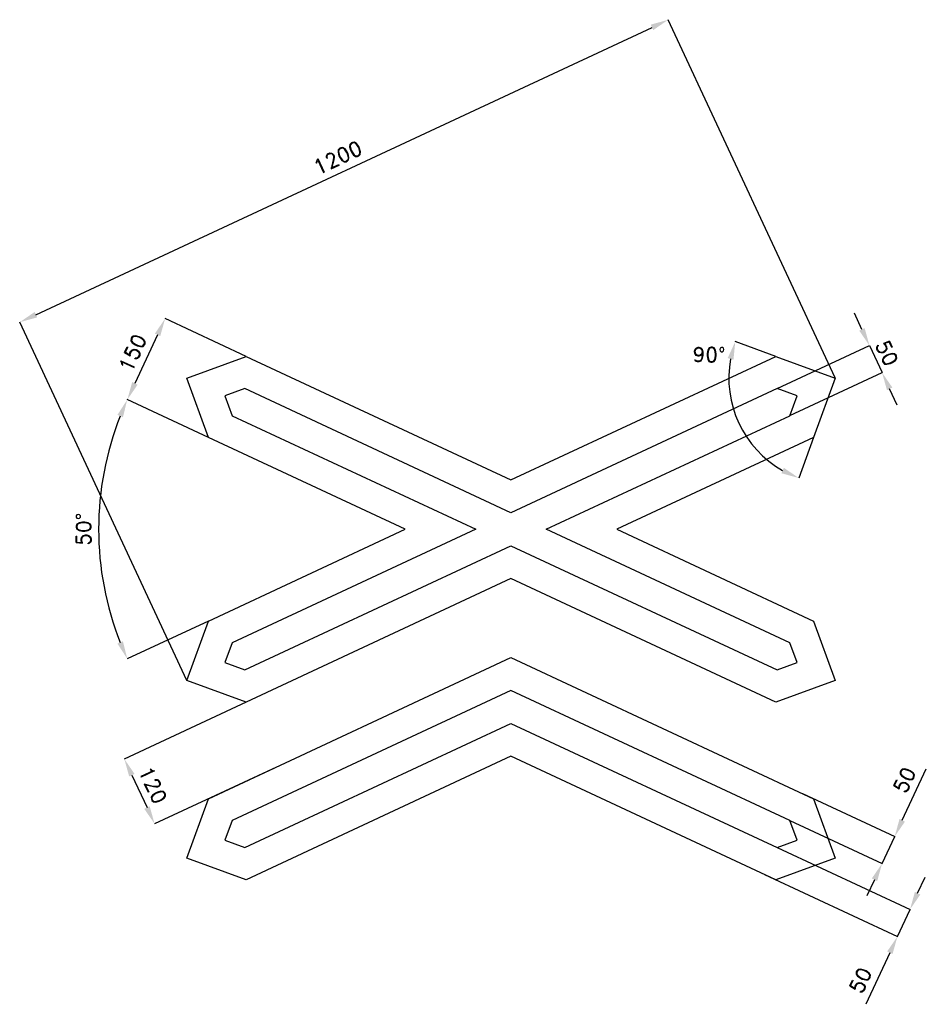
# Model space of a CAD drawing. Header units: millimetres. Extents: x -508 to 1013, y -591 to 1060.
import ezdxf

# ---------------------------------------------------------------- set-up
doc = ezdxf.new("R2010")
doc.units = ezdxf.units.MM
doc.header["$LTSCALE"] = 5
doc.layers.add('Kóty', color=2, linetype='Continuous')
doc.layers.add('Značka', color=7, linetype='Continuous')
doc.styles.get("Standard").update_dxf_attribs({"font": 'romand.shx', "height": 25})
doc.dimstyles.get("Standard").update_dxf_attribs({"dimtxt": 25, "dimasz": 30, "dimexe": 0.18, "dimexo": 0.0625, "dimgap": 12.5, "dimtad": 1, "dimdec": 0, "dimzin": 0, "dimdsep": 46, "dimtxsty": 'Standard', "dimcen": 0.09, "dimadec": 0, "dimazin": 0, "dimtfac": 1, "dimtdec": 0, "dimtofl": 0, "dimtmove": 0, "dimatfit": 3, "dimfxl": 1, "dimtolj": 1, "dimtzin": 0, "dimarcsym": 0})

# ---------------------------------------------------------------- blocks, each defined once
blk = doc.blocks.new('*D12')
at = {"layer": 'Defpoints', "color": 0, "transparency": 16777216}
for p in [(-128, 495.1), (-327.3, 422.6), (-191.4, 359.2)]:
    blk.add_point(p, dxfattribs=at)
at = {"layer": 'Kóty', "color": 0, "lineweight": -2, "transparency": 16777216}
for p, q in [((-128, 495.1), (-264.1, 558.6)), ((-276.6, 531.3), (-314.7, 449.8)), ((-191.4, 359.2), (-327.5, 422.6))]:
    blk.add_line(p, q, dxfattribs=at)
at = {"layer": 'Kóty', "color": 0, "transparency": 16777216}
for points in [[(-281.1, 533.4), (-272.1, 529.2), (-263.9, 558.5)], [(-319.2, 451.9), (-310.1, 447.6), (-327.3, 422.6)]]:
    blk.add_solid(points, dxfattribs=at)
at = {"layer": 'Kóty', "color": 0, "transparency": 16777216, "insert": (-318.3, 501.1), "char_height": 25, "attachment_point": 5, "rotation": 65}
blk.add_mtext('\\A1;150', dxfattribs=at)
blk = doc.blocks.new('*D14')
at = {"layer": 'Defpoints', "color": 0, "transparency": 16777216}
for p in [(-191.4, 359.2), (-370.1, 279.8), (138.7, 205.3), (138.7, 205.3), (-191.4, 51.4)]:
    blk.add_point(p, dxfattribs=at)
at = {"layer": 'Kóty', "color": 0, "lineweight": -2, "transparency": 16777216}
for p, q in [((-191.4, 359.2), (-327.5, 422.7)), ((-191.4, 51.3), (-327.5, -12.1))]:
    blk.add_line(p, q, dxfattribs=at)
blk.add_arc((138.7, 205.3), 514.2, 158.3431, 201.6569, dxfattribs=at)
at = {"layer": 'Kóty', "color": 0, "transparency": 16777216}
for points in [[(-343.9, 397), (-334.7, 393.1), (-327.4, 422.6)], [(-334.7, 17.5), (-343.9, 13.5), (-327.4, -12)]]:
    blk.add_solid(points, dxfattribs=at)
at = {"layer": 'Kóty', "color": 0, "transparency": 16777216, "insert": (-400.6, 205.3), "char_height": 25, "attachment_point": 5, "rotation": 90}
blk.add_mtext('\\A1;50°', dxfattribs=at)
blk = doc.blocks.new('*D16')
at = {"layer": 'Defpoints', "color": 0, "transparency": 16777216}
for p in [(-128, -84.6), (-77.3, -193.3), (-281.6, -288.6)]:
    blk.add_point(p, dxfattribs=at)
at = {"layer": 'Kóty', "color": 0, "lineweight": -2, "transparency": 16777216}
for p, q in [((-128, -84.6), (-332.5, -180)), ((-77.3, -193.4), (-281.8, -288.7)), ((-319.7, -207.1), (-294.3, -261.4))]:
    blk.add_line(p, q, dxfattribs=at)
at = {"layer": 'Kóty', "color": 0, "transparency": 16777216}
for points in [[(-315.2, -205), (-324.2, -209.2), (-332.4, -179.9)], [(-289.8, -259.3), (-298.9, -263.6), (-281.6, -288.6)]]:
    blk.add_solid(points, dxfattribs=at)
at = {"layer": 'Kóty', "color": 0, "transparency": 16777216, "insert": (-284.3, -223.7), "char_height": 25, "attachment_point": 5, "rotation": 295}
blk.add_mtext('\\A1;120', dxfattribs=at)
blk = doc.blocks.new('*D17')
at = {"layer": 'Defpoints', "color": 0, "transparency": 16777216}
for p in [(804.9, -237.8), (783.7, -283.1), (959.6, -309.9)]:
    blk.add_point(p, dxfattribs=at)
at = {"layer": 'Kóty', "color": 0, "lineweight": -2, "transparency": 16777216}
for p, q in [((972.3, -282.7), (1012.6, -196.2)), ((804.9, -237.8), (959.7, -310)), ((783.8, -283.1), (938.6, -355.3)), ((925.8, -382.4), (913.1, -409.6))]:
    blk.add_line(p, q, dxfattribs=at)
at = {"layer": 'Kóty', "color": 0, "transparency": 16777216}
for points in [[(967.7, -280.6), (976.8, -284.9), (959.6, -309.9)], [(921.2, -380.3), (930.3, -384.6), (938.4, -355.2)]]:
    blk.add_solid(points, dxfattribs=at)
at = {"layer": 'Kóty', "color": 0, "transparency": 16777216, "insert": (976.1, -215.3), "char_height": 25, "attachment_point": 5, "rotation": 65}
blk.add_mtext('\\A1;50', dxfattribs=at)
blk = doc.blocks.new('*D18')
at = {"layer": 'Defpoints', "color": 0, "transparency": 16777216}
for p in [(762.6, -328.4), (741.5, -373.7), (964.2, -477.6)]:
    blk.add_point(p, dxfattribs=at)
at = {"layer": 'Kóty', "color": 0, "lineweight": -2, "transparency": 16777216}
for p, q in [((762.7, -328.4), (985.5, -432.3)), ((741.5, -373.8), (964.3, -477.7)), ((998, -405.1), (1010.6, -377.9)), ((951.5, -504.8), (911.1, -591.3))]:
    blk.add_line(p, q, dxfattribs=at)
at = {"layer": 'Kóty', "color": 0, "transparency": 16777216}
for points in [[(993.4, -403), (1002.5, -407.2), (985.3, -432.3)], [(946.9, -502.7), (956, -506.9), (964.2, -477.6)]]:
    blk.add_solid(points, dxfattribs=at)
at = {"layer": 'Kóty', "color": 0, "transparency": 16777216, "insert": (902.3, -551.1), "char_height": 25, "attachment_point": 5, "rotation": 65}
blk.add_mtext('\\A1;50', dxfattribs=at)
blk = doc.blocks.new('*D20')
at = {"layer": 'Defpoints', "color": 0, "transparency": 16777216}
for p in [(579.8, 1059.5), (859.9, 458.8), (-227.7, -48.3)]:
    blk.add_point(p, dxfattribs=at)
at = {"layer": 'Kóty', "color": 0, "lineweight": -2, "transparency": 16777216}
for p, q in [((859.9, 458.9), (579.7, 1059.7)), ((-480.6, 565), (552.6, 1046.8)), ((-227.7, -48.2), (-507.8, 552.5))]:
    blk.add_line(p, q, dxfattribs=at)
at = {"layer": 'Kóty', "color": 0, "transparency": 16777216}
for points in [[(550.5, 1051.4), (554.7, 1042.3), (579.8, 1059.5)], [(-482.7, 569.6), (-478.5, 560.5), (-507.8, 552.4)]]:
    blk.add_solid(points, dxfattribs=at)
at = {"layer": 'Kóty', "color": 0, "transparency": 16777216, "insert": (25.5, 828.6), "char_height": 25, "attachment_point": 5, "rotation": 25}
blk.add_mtext('\\A1;1200', dxfattribs=at)

msp = doc.modelspace()

# ---------------------------------------------------------------- linework, layer by layer
at = {"layer": 'Kóty'}
for p, q in [((904.6, 540.4), (892, 567.6)), ((760.2, 495.1), (692, 519.9)), ((762.7, 441.1), (917.5, 513.3)), ((783.8, 395.8), (938.6, 468)), ((963.8, 413.5), (951.1, 440.7)), ((823.6, 359.1), (798.8, 291))]:
    msp.add_line(p, q, dxfattribs=at)
for points in [[(917.3, 513.2), (938.4, 467.9)], [(938.4, -355.2), (959.6, -309.9)], [(964.2, -477.6), (985.3, -432.3)]]:
    msp.add_lwpolyline(points, dxfattribs=at)
msp.add_arc((859.9, 458.8), 178.5, 169.6426, 240.3574, dxfattribs=at)
for points in [[(909.2, 542.5), (900.1, 538.3), (917.3, 513.2)], [(679.5, 492.2), (689.2, 489.6), (692.2, 519.9)], [(955.7, 442.8), (946.6, 438.6), (938.4, 467.9)], [(773.7, 308.3), (769.5, 299.2), (798.9, 291.1)]]:
    msp.add_solid(points, dxfattribs=at)
at = {"layer": 'Značka', "color": 1}
for points in [[(760.2, -84.6), (316.1, 122.5), (-128, -84.6), (-227.7, -48.3), (-191.4, 51.4), (138.7, 205.3), (-191.4, 359.2), (-227.7, 458.8), (-128, 495.1), (316.1, 288), (760.2, 495.1), (859.9, 458.8), (823.6, 359.2), (493.6, 205.3), (823.6, 51.4), (859.9, -48.3)], [(762.6, -30.5), (795.8, -18.4), (783.7, 14.8), (375.3, 205.3), (783.7, 395.7), (795.8, 429), (762.6, 441.1), (316.1, 232.9), (-130.4, 441.1), (-163.6, 429), (-151.5, 395.7), (257, 205.3), (-151.5, 14.8), (-163.6, -18.4), (-130.4, -30.5), (316.1, 177.7)], [(859.9, -346.2), (760.2, -382.5), (316.1, -175.4), (-128, -382.5), (-227.7, -346.2), (-191.4, -246.5), (316.1, -9.9), (823.6, -246.5)], [(795.8, -316.3), (783.7, -283.1), (316.1, -65.1), (-151.5, -283.1), (-163.6, -316.3), (-130.4, -328.4), (316.1, -120.2), (762.6, -328.4)]]:
    msp.add_lwpolyline(points, close=True, dxfattribs=at)

# ---------------------------------------------------------------- texts
at = {"layer": 'Kóty', "char_height": 25, "attachment_point": 5}
for s, insert, rotation in [('\\A1;50', (946.4, 500.7), 295), ('\\A1;90°', (648.3, 498), 359.1218)]:
    msp.add_mtext(s, dxfattribs=dict(at, insert=insert, rotation=rotation))

# ---------------------------------------------------------------- dimensions: what is measured, and where the dimension line sits
at = {"layer": 'Kóty'}
for p1, p2, distance, picture, middle in [((-227.7, -48.3), (859.9, 458.8), 662.8, '*D20', (25.5, 828.6)), ((-128, 495.1), (-191.4, 359.2), -150, '*D12', (-318.3, 501.1)), ((-128, -84.6), (-77.3, -193.3), -225.5, '*D16', (-284.3, -223.7)), ((783.7, -283.1), (804.9, -237.8), -170.7, '*D17', (976.1, -215.3)), ((762.6, -328.4), (741.5, -373.7), 245.7, '*D18', (902.3, -551.1))]:
    dim = msp.add_aligned_dim(p1=p1, p2=p2, distance=distance, dimstyle='Standard', dxfattribs=at)
    dim.commit()
    dim.dimension.update_dxf_attribs({"geometry": picture, "text_midpoint": middle})
dim = msp.add_angular_dim_2l(base=(-370.1, 279.8), line1=((138.7, 205.3), (-191.4, 359.2)), line2=((-191.4, 51.4), (138.7, 205.3)), dimstyle='Standard', dxfattribs=at)
dim.commit()
dim.dimension.update_dxf_attribs({"geometry": '*D14', "text_midpoint": (-400.6, 205.3)})

doc.saveas('drawing.dxf')
